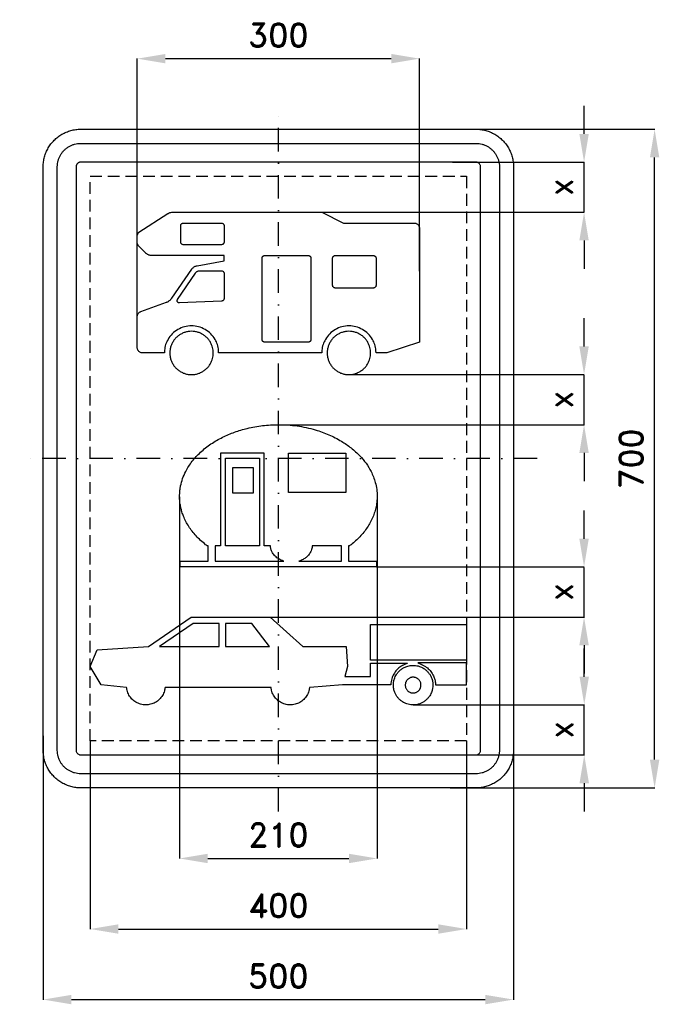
# Model space of a CAD drawing. Header units: millimetres. Extents: x -275 to 405, y -580 to 466.
import ezdxf

# ---------------------------------------------------------------- set-up
doc = ezdxf.new("R2010")
doc.units = ezdxf.units.MM
doc.header["$LTSCALE"] = 5
doc.linetypes.add('ČERCHOVANÁX2', pattern=[2, 1, -0.5, 0, -0.5])
doc.linetypes.add('ČÁRKOVANÁX2', pattern=[1.5, 1, -0.5])
doc.layers.add('Kóty', color=2, linetype='Continuous')
doc.layers.add('Značka', color=7, linetype='Continuous')
doc.styles.get("Standard").update_dxf_attribs({"font": 'romand.shx', "height": 25})
doc.dimstyles.get("Standard").update_dxf_attribs({"dimtxt": 25, "dimasz": 30, "dimexe": 0.18, "dimexo": 0.0625, "dimgap": 12.5, "dimtad": 1, "dimdec": 0, "dimzin": 0, "dimdsep": 46, "dimtxsty": 'Standard', "dimcen": 0.09, "dimadec": 0, "dimazin": 0, "dimtfac": 1, "dimtdec": 0, "dimtofl": 0, "dimtmove": 0, "dimatfit": 3, "dimfxl": 1, "dimtolj": 1, "dimtzin": 0, "dimarcsym": 0})

# ---------------------------------------------------------------- blocks, each defined once
blk = doc.blocks.new('*D0')
at = {"layer": 'Defpoints', "color": 0, "transparency": 16777216}
for p in [(150, 425), (150, 199), (-150, 133.9)]:
    blk.add_point(p, dxfattribs=at)
at = {"layer": 'Kóty', "color": 0, "lineweight": -2, "transparency": 16777216}
for p, q in [((-150, 134), (-150, 425.2)), ((-120, 425), (120, 425)), ((150, 199.1), (150, 425.2))]:
    blk.add_line(p, q, dxfattribs=at)
at = {"layer": 'Kóty', "color": 0, "transparency": 16777216}
for points in [[(-120, 430), (-120, 420), (-150, 425)], [(120, 430), (120, 420), (150, 425)]]:
    blk.add_solid(points, dxfattribs=at)
at = {"layer": 'Kóty', "color": 0, "transparency": 16777216, "insert": (0, 450), "char_height": 25, "attachment_point": 5}
blk.add_mtext('\\A1;300', dxfattribs=at)
blk = doc.blocks.new('*D1')
at = {"layer": 'Defpoints', "color": 0, "transparency": 16777216}
for p in [(182.4, 350), (400, 350), (182.4, -350)]:
    blk.add_point(p, dxfattribs=at)
at = {"layer": 'Kóty', "color": 0, "lineweight": -2, "transparency": 16777216}
for p, q in [((182.5, 350), (400.2, 350)), ((400, -320), (400, 320)), ((182.5, -350), (400.2, -350))]:
    blk.add_line(p, q, dxfattribs=at)
at = {"layer": 'Kóty', "color": 0, "transparency": 16777216}
for points in [[(395, 320), (405, 320), (400, 350)], [(395, -320), (405, -320), (400, -350)]]:
    blk.add_solid(points, dxfattribs=at)
at = {"layer": 'Kóty', "color": 0, "transparency": 16777216, "insert": (375, 0), "char_height": 25, "attachment_point": 5, "rotation": 90}
blk.add_mtext('\\A1;700', dxfattribs=at)
blk = doc.blocks.new('*D2')
at = {"layer": 'Defpoints', "color": 0, "transparency": 16777216}
for p in [(-250, -294.5), (250, -310), (250, -575)]:
    blk.add_point(p, dxfattribs=at)
at = {"layer": 'Kóty', "color": 0, "lineweight": -2, "transparency": 16777216}
for p, q in [((-250, -294.6), (-250, -575.2)), ((250, -310.1), (250, -575.2)), ((-220, -575), (220, -575))]:
    blk.add_line(p, q, dxfattribs=at)
at = {"layer": 'Kóty', "color": 0, "transparency": 16777216}
for points in [[(-220, -570), (-220, -580), (-250, -575)], [(220, -570), (220, -580), (250, -575)]]:
    blk.add_solid(points, dxfattribs=at)
at = {"layer": 'Kóty', "color": 0, "transparency": 16777216, "insert": (0, -550), "char_height": 25, "attachment_point": 5}
blk.add_mtext('\\A1;500', dxfattribs=at)
blk = doc.blocks.new('*D3')
at = {"layer": 'Defpoints', "color": 0, "transparency": 16777216}
for p in [(-105, -40.756), (105, -40.756), (105, -425)]:
    blk.add_point(p, dxfattribs=at)
at = {"layer": 'Kóty', "color": 0, "lineweight": -2, "transparency": 16777216}
for p, q in [((-105, -40.8185), (-105, -425.18)), ((105, -40.8185), (105, -425.18)), ((-75, -425), (75, -425))]:
    blk.add_line(p, q, dxfattribs=at)
at = {"layer": 'Kóty', "color": 0, "transparency": 16777216}
for points in [[(-75, -420), (-75, -430), (-105, -425)], [(75, -420), (75, -430), (105, -425)]]:
    blk.add_solid(points, dxfattribs=at)
at = {"layer": 'Kóty', "color": 0, "transparency": 16777216, "insert": (0, -400), "char_height": 25, "attachment_point": 5}
blk.add_mtext('\\A1;210', dxfattribs=at)
blk = doc.blocks.new('*D4')
at = {"layer": 'Defpoints', "color": 0, "transparency": 16777216}
for p in [(-200, -300), (200, -300), (200, -500)]:
    blk.add_point(p, dxfattribs=at)
at = {"layer": 'Kóty', "color": 0, "lineweight": -2, "transparency": 16777216}
for p, q in [((-200, -300.0625), (-200, -500.18)), ((200, -300.0625), (200, -500.18)), ((-170, -500), (170, -500))]:
    blk.add_line(p, q, dxfattribs=at)
at = {"layer": 'Kóty', "color": 0, "transparency": 16777216}
for points in [[(-170, -495), (-170, -505), (-200, -500)], [(170, -495), (170, -505), (200, -500)]]:
    blk.add_solid(points, dxfattribs=at)
at = {"layer": 'Kóty', "color": 0, "transparency": 16777216, "insert": (0, -475), "char_height": 25, "attachment_point": 5}
blk.add_mtext('\\A1;400', dxfattribs=at)
blk = doc.blocks.new('*D5')
at = {"layer": 'Defpoints', "color": 0, "transparency": 16777216}
for p in [(185.2, 315), (34.6, 261.8), (325, 261.8)]:
    blk.add_point(p, dxfattribs=at)
at = {"layer": 'Kóty', "color": 0, "lineweight": -2, "transparency": 16777216}
for p, q in [((325, 345), (325, 375)), ((185.3, 315), (325.2, 315)), ((34.7, 261.8), (325.2, 261.8)), ((325, 231.8), (325, 201.8))]:
    blk.add_line(p, q, dxfattribs=at)
at = {"layer": 'Kóty', "color": 0, "transparency": 16777216}
for points in [[(320, 345), (330, 345), (325, 315)], [(320, 231.8), (330, 231.8), (325, 261.8)]]:
    blk.add_solid(points, dxfattribs=at)
at = {"layer": 'Kóty', "color": 0, "transparency": 16777216, "insert": (300, 288.4), "char_height": 25, "attachment_point": 5, "rotation": 90}
blk.add_mtext('\\A1;x', dxfattribs=at)
blk = doc.blocks.new('*D6')
at = {"layer": 'Defpoints', "color": 0, "transparency": 16777216}
for p in [(74.8, 89.2), (0, 36), (325, 36)]:
    blk.add_point(p, dxfattribs=at)
at = {"layer": 'Kóty', "color": 0, "lineweight": -2, "transparency": 16777216}
for p, q in [((325, 119.2), (325, 149.2)), ((74.9, 89.2), (325.2, 89.2)), ((0.1, 36), (325.2, 36)), ((325, 6), (325, -24))]:
    blk.add_line(p, q, dxfattribs=at)
at = {"layer": 'Kóty', "color": 0, "transparency": 16777216}
for points in [[(320, 119.2), (330, 119.2), (325, 89.2)], [(320, 6), (330, 6), (325, 36)]]:
    blk.add_solid(points, dxfattribs=at)
at = {"layer": 'Kóty', "color": 0, "transparency": 16777216, "insert": (300, 62.6), "char_height": 25, "attachment_point": 5, "rotation": 90}
blk.add_mtext('\\A1;x', dxfattribs=at)
blk = doc.blocks.new('*D7')
at = {"layer": 'Defpoints', "color": 0, "transparency": 16777216}
for p in [(104.2, -115.24), (-8.668, -168.451), (325, -168.451)]:
    blk.add_point(p, dxfattribs=at)
at = {"layer": 'Kóty', "color": 0, "lineweight": -2, "transparency": 16777216}
for p, q in [((325, -85.24), (325, -55.24)), ((104.2625, -115.24), (325.18, -115.24)), ((-8.6055, -168.451), (325.18, -168.451)), ((325, -198.451), (325, -228.451))]:
    blk.add_line(p, q, dxfattribs=at)
at = {"layer": 'Kóty', "color": 0, "transparency": 16777216}
for points in [[(320, -85.24), (330, -85.24), (325, -115.24)], [(320, -198.451), (330, -198.451), (325, -168.451)]]:
    blk.add_solid(points, dxfattribs=at)
at = {"layer": 'Kóty', "color": 0, "transparency": 16777216, "insert": (300, -141.8455), "char_height": 25, "attachment_point": 5, "rotation": 90}
blk.add_mtext('\\A1;x', dxfattribs=at)
blk = doc.blocks.new('*D8')
at = {"layer": 'Defpoints', "color": 0, "transparency": 16777216}
for p in [(143.3, -261.8), (203, -315), (325.2, -315)]:
    blk.add_point(p, dxfattribs=at)
at = {"layer": 'Kóty', "color": 0, "lineweight": -2, "transparency": 16777216}
for p, q in [((325.2, -231.8), (325.2, -201.8)), ((143.3, -261.8), (325.4, -261.8)), ((203.1, -315), (325.4, -315)), ((325.2, -345), (325.2, -375))]:
    blk.add_line(p, q, dxfattribs=at)
at = {"layer": 'Kóty', "color": 0, "transparency": 16777216}
for points in [[(320.2, -231.8), (330.2, -231.8), (325.2, -261.8)], [(320.2, -345), (330.2, -345), (325.2, -315)]]:
    blk.add_solid(points, dxfattribs=at)
at = {"layer": 'Kóty', "color": 0, "transparency": 16777216, "insert": (300.2, -288.4), "char_height": 25, "attachment_point": 5, "rotation": 90}
blk.add_mtext('\\A1;x', dxfattribs=at)

msp = doc.modelspace()

# ---------------------------------------------------------------- linework, layer by layer
at = {"layer": 'Kóty'}
for points in [[(325, 261.7061), (325, 315)], [(325.0049, 35.3673), (325, 88.6284)], [(325, -169.157), (325, -115.864)], [(325.18, -315), (325.18, -261.698)]]:
    msp.add_lwpolyline(points, dxfattribs=at)
at = {"layer": 'Značka', "color": 6, "linetype": 'ČERCHOVANÁX2', "ltscale": 5}
for points in [[(0, -375), (0, 375)], [(275, 0), (-275, 0)]]:
    msp.add_lwpolyline(points, dxfattribs=at)
at = {"layer": 'Značka', "color": 5}
for points in [[(-210, -350), (-210.157, -349.9995), (-210.314, -349.9988, -0.0321803), (-215.479, -349.637, -0.0354442), (-220.555, -348.5823, -0.0362665), (-225.464, -346.9227, -0.034416), (-230.091, -344.5885, -0.0337194), (-234.402, -341.714, -0.0340789), (-238.284, -338.2843, -0.0342133), (-241.717, -334.4026, -0.0342224), (-244.589, -330.0906, -0.0340477), (-246.906, -325.4605, -0.0334053), (-248.582, -320.5549, -0.0341289), (-249.654, -315.4767, -0.0367409), (-249.999, -310.3142), (-250, -310.1571), (-250, -310), (-250, 310), (-250, 310.157), (-249.999, 310.314, -0.0321794), (-249.637, 315.479, -0.0354428), (-248.582, 320.555, -0.0362594), (-246.923, 325.464, -0.0344088), (-244.589, 330.091, -0.0337189), (-241.714, 334.402, -0.0340731), (-238.284, 338.284, -0.0342144), (-234.403, 341.717, -0.0342259), (-230.091, 344.589, -0.0340499), (-225.46, 346.906, -0.0334066), (-220.555, 348.582, -0.0341277), (-215.477, 349.654, -0.0367414), (-210.314, 349.999), (-210.157, 350), (-210, 350), (210, 350), (210.16, 350), (210.31, 349.999, -0.0321773), (215.48, 349.637, -0.0354428), (220.55, 348.582, -0.0362594), (225.46, 346.923, -0.0344144), (230.09, 344.589, -0.0337313), (234.4, 341.714, -0.0340656), (238.28, 338.284, -0.0342053), (241.72, 334.403, -0.0342263), (244.59, 330.091, -0.0340499), (246.91, 325.46, -0.0334177), (248.58, 320.555, -0.0341507), (249.65, 315.477, -0.0367414), (250, 310.314), (250, 310.157), (250, 310), (250, -310), (250, -310.1571), (250, -310.3142, -0.0321792), (249.64, -315.4791, -0.0354419), (248.58, -320.5549, -0.0362597), (246.92, -325.4636, -0.0344236), (244.59, -330.0906, -0.0337314), (241.71, -334.4017, -0.0340794), (238.28, -338.2843, -0.0341866), (234.4, -341.7172, -0.034232), (230.09, -344.5885, -0.0340525), (225.46, -346.9061, -0.0334212), (220.55, -348.5823, -0.0341259), (215.48, -349.6542, -0.0367465), (210.31, -349.9988), (210.16, -349.9996), (210, -350), (-210, -350)], [(-210, -335), (-210.098, -334.9997), (-210.196, -334.9992, -0.0321794), (-213.424, -334.7731, -0.035447), (-216.597, -334.1139, -0.0362695), (-219.665, -333.0767, -0.0344127), (-222.557, -331.6178, -0.0337246), (-225.251, -329.8212, -0.034096), (-227.678, -327.6777, -0.0341863), (-229.823, -325.2516, -0.0342271), (-231.618, -322.5566, -0.0340271), (-233.066, -319.6628, -0.0334073), (-234.114, -316.5968, -0.0341382), (-234.784, -313.4229, -0.0367364), (-234.999, -310.1963), (-235, -310.0982), (-235, -310), (-235, 310), (-235, 310.098), (-234.999, 310.196, -0.0321976), (-234.773, 313.424, -0.0354366), (-234.114, 316.597, -0.0362483), (-233.077, 319.665, -0.0343996), (-231.618, 322.557, -0.0337259), (-229.821, 325.251, -0.0340903), (-227.678, 327.678, -0.0341924), (-225.252, 329.823, -0.0342246), (-222.557, 331.618, -0.0340342), (-219.663, 333.066, -0.033413), (-216.597, 334.114, -0.0341406), (-213.423, 334.784, -0.0367343), (-210.196, 334.999), (-210.098, 335), (-210, 335), (210, 335), (210.1, 335), (210.2, 334.999, -0.032201), (213.42, 334.773, -0.0354289), (216.6, 334.114, -0.0362362), (219.66, 333.077, -0.0344166), (222.56, 331.618, -0.0337149), (225.25, 329.821, -0.0340912), (227.68, 327.678, -0.0342207), (229.82, 325.252, -0.0342246), (231.62, 322.557, -0.0340508), (233.07, 319.663, -0.033431), (234.11, 316.597, -0.0341775), (234.78, 313.423, -0.0367342), (235, 310.196), (235, 310.098), (235, 310), (235, -310), (235, -310.0982), (235, -310.1963), (234.77, -313.4244, -0.0354694), (234.11, -316.5968, -0.0363179), (233.08, -319.6648, -0.0344747), (231.62, -322.5566, -0.0337235), (229.82, -325.2511, -0.0341065), (227.68, -327.6777, -0.0342027), (225.25, -329.8233, -0.0342275), (222.56, -331.6178, -0.0340442), (219.66, -333.0663, -0.0334114), (216.6, -334.1139, -0.0341213), (213.42, -334.7839, -0.0367437), (210.2, -334.9992), (210.1, -334.9997), (210, -335), (-210, -335)], [(-210, -315), (210, -315), (210.02, -314.9999), (210.04, -314.9998, 0.0321657), (210.68, -314.9546, 0.0354037), (211.32, -314.8228), (211.93, -314.6153), (212.51, -314.3236), (213.05, -313.9642), (213.54, -313.5355), (213.96, -313.0503), (214.32, -312.5113), (214.61, -311.9326), (214.82, -311.3194), (214.96, -310.6846), (215, -310.0393), (215, -310.0196), (215, -310), (215, 310), (215, 310.02), (215, 310.039), (214.95, 310.685), (214.82, 311.319), (214.62, 311.933), (214.32, 312.511), (213.96, 313.05), (213.54, 313.536), (213.05, 313.965), (212.51, 314.324, 0.0339082), (211.93, 314.613, 0.0333305), (211.32, 314.823, 0.0340778), (210.68, 314.957, 0.0367078), (210.04, 315), (210.02, 315), (210, 315), (-210, 315), (-210.02, 315), (-210.039, 315, 0.0322791), (-210.685, 314.955, 0.0354118), (-211.319, 314.823, 0.036204), (-211.933, 314.615, 0.0343816), (-212.511, 314.324, 0.0336897), (-213.05, 313.964, 0.0341292), (-213.536, 313.536, 0.0342496), (-213.965, 313.05, 0.0343008), (-214.324, 312.511, 0.0340319), (-214.613, 311.933, 0.033364), (-214.823, 311.319, 0.0341166), (-214.957, 310.685, 0.0367232), (-215, 310.039), (-215, 310.02), (-215, 310), (-215, -310), (-215, -310.0196), (-215, -310.0393), (-214.955, -310.6849), (-214.823, -311.3194), (-214.615, -311.933), (-214.324, -312.5113), (-213.964, -313.0502), (-213.536, -313.5355), (-213.05, -313.9647), (-212.511, -314.3236), (-211.933, -314.6133), (-211.319, -314.8228, 0.0341568), (-210.685, -314.9568, 0.0367465), (-210.039, -314.9998), (-210.02, -314.9999), (-210, -315)], [(150, 123.701), (115.385, 112.194), (103.846, 112.194, 0.00361218), (103.789, 113.698, 0.0107525), (103.688, 115.201, 0.0558879), (102.477, 121.079, 0.056079), (99.982, 126.577, 0.0696951), (95.436, 132.576, 0.0694526), (89.423, 137.107, 0.0693456), (82.479, 140.031, 0.0688433), (75, 140.961, 0.0686541), (67.52, 140.026, 0.069038), (60.577, 137.107, 0.0688821), (54.584, 132.57, 0.0677368), (50.019, 126.577, 0.0560682), (47.491, 121.08, 0.0611667), (46.312, 115.201, 0.0122549), (46.209, 113.698, 0.00405833), (46.154, 112.194), (-63.461, 112.194, 0.0035818), (-63.519, 113.698, 0.0107626), (-63.619, 115.201, 0.0558879), (-64.831, 121.079, 0.056079), (-67.326, 126.577, 0.0696936), (-71.872, 132.576, 0.0694523), (-77.885, 137.107, 0.0693488), (-84.829, 140.031, 0.0688442), (-92.308, 140.961, 0.0686541), (-99.788, 140.026, 0.0690371), (-106.731, 137.107, 0.0688796), (-112.724, 132.57, 0.0677353), (-117.289, 126.577, 0.0560682), (-119.817, 121.08, 0.0611642), (-120.996, 115.201, 0.0122549), (-121.099, 113.698, 0.00408871), (-121.154, 112.194), (-144.231, 112.194), (-144.532, 112.205), (-144.834, 112.225, -0.0555526), (-146.013, 112.467, -0.0560687), (-147.115, 112.965, -0.0695993), (-148.316, 113.87, -0.0684525), (-149.227, 115.07, -0.0565125), (-149.733, 116.17, -0.0612848), (-149.968, 117.346), (-149.989, 117.646), (-150, 117.947), (-150, 150.751), (-149.993, 150.984, -0.00825717), (-149.981, 151.218, -0.0434725), (-149.835, 152.14, -0.0436639), (-149.53, 153.025, -0.0541102), (-148.966, 154.048, -0.0529497), (-148.196, 154.929, -0.0437495), (-147.469, 155.524, -0.0474868), (-146.65, 155.974), (-146.435, 156.066), (-146.217, 156.153), (-118.837, 166.164), (-118.506, 166.294), (-118.177, 166.429, 0.0330526), (-116.911, 167.073, 0.0320853), (-115.735, 167.877, 0.0331389), (-114.657, 168.808, 0.0366857), (-113.722, 169.877), (-113.509, 170.161), (-113.301, 170.449), (-92.049, 201.276), (-91.847, 201.552), (-91.639, 201.824, -0.0424205), (-90.701, 202.815, -0.0412334), (-89.607, 203.641, -0.0425807), (-88.403, 204.302, -0.0468769), (-87.108, 204.736), (-86.775, 204.814), (-86.439, 204.883), (-57.692, 210.002), (-57.692, 215.756), (-134.877, 215.756), (-135.217, 215.765), (-135.556, 215.782, -0.0418916), (-136.895, 215.988, -0.0407772), (-138.189, 216.412, -0.0421835), (-139.409, 217.017, -0.0466059), (-140.497, 217.823), (-140.75, 218.05), (-140.996, 218.283), (-148.31, 225.577), (-148.466, 225.742), (-148.618, 225.909, -0.0420804), (-149.152, 226.635, -0.0409913), (-149.561, 227.444, -0.0423263), (-149.85, 228.303, -0.0467617), (-149.982, 229.194), (-149.994, 229.42), (-150, 229.646), (-150, 236.386), (-149.994, 236.612, -0.00808983), (-149.982, 236.838, -0.0421392), (-149.845, 237.728, -0.0409886), (-149.561, 238.588, -0.0423375), (-149.156, 239.399, -0.046657), (-148.618, 240.123), (-148.466, 240.29), (-148.31, 240.454), (-117.565, 260.334), (-117.35, 260.47), (-117.133, 260.602), (-116.229, 261.065), (-115.272, 261.413), (-114.283, 261.657), (-113.273, 261.768), (-113.019, 261.778), (-112.764, 261.783), (46.154, 261.783), (69.231, 250.276), (144.231, 250.276), (144.533, 250.265), (144.834, 250.245, -0.0555528), (146.013, 250.003, -0.056047), (147.116, 249.505, -0.0695641), (148.316, 248.599, -0.0684717), (149.228, 247.399, -0.0565528), (149.734, 246.3, -0.0612883), (149.969, 245.124), (149.99, 244.824), (150, 244.523), (150, 123.701)], [(-100.961, 227.262), (-101.112, 227.268), (-101.263, 227.278), (-101.852, 227.399), (-102.404, 227.648, -0.0695641), (-103.004, 228.101, -0.0684608), (-103.46, 228.701, -0.0564834), (-103.713, 229.25, -0.0612883), (-103.83, 229.839), (-103.841, 229.989), (-103.846, 230.139), (-103.846, 247.399), (-103.84, 247.55, -0.0106145), (-103.83, 247.7, -0.0558414), (-103.709, 248.288, -0.0562308), (-103.46, 248.838, -0.0697896), (-103.005, 249.437, -0.0682083), (-102.404, 249.891), (-101.852, 250.143), (-101.263, 250.26), (-101.112, 250.271), (-100.961, 250.276), (-60.577, 250.276), (-60.426, 250.27), (-60.275, 250.26), (-59.686, 250.14), (-59.134, 249.891, -0.0696937), (-58.534, 249.438, -0.0684931), (-58.079, 248.838, -0.0565292), (-57.826, 248.288, -0.0612744), (-57.708, 247.7), (-57.698, 247.55), (-57.692, 247.399), (-57.692, 230.139), (-57.698, 229.989, -0.0108482), (-57.708, 229.839, -0.0559061), (-57.829, 229.25, -0.0562308), (-58.079, 228.701, -0.0697896), (-58.533, 228.102, -0.0682327), (-59.134, 227.648), (-59.686, 227.395), (-60.275, 227.278), (-60.426, 227.268), (-60.577, 227.262), (-100.961, 227.262)], [(-14.423, 123.701), (-14.574, 123.706), (-14.724, 123.716, -0.0556083), (-15.314, 123.837, -0.0561389), (-15.865, 124.086, -0.0695982), (-16.465, 124.539, -0.0684074), (-16.921, 125.139, -0.056507), (-17.174, 125.689, -0.0612813), (-17.292, 126.277), (-17.302, 126.427), (-17.307, 126.577), (-17.307, 212.879), (-17.302, 213.029, -0.0106687), (-17.292, 213.18, -0.0558154), (-17.171, 213.768, -0.0562777), (-16.921, 214.317, -0.0697896), (-16.466, 214.916, -0.0682696), (-15.865, 215.37, -0.056304), (-15.314, 215.623, -0.0609149), (-14.724, 215.74), (-14.574, 215.75), (-14.423, 215.756), (31.731, 215.756), (31.882, 215.75), (32.033, 215.74, -0.0555117), (32.622, 215.619, -0.0560942), (33.173, 215.37, -0.0695886), (33.773, 214.917, -0.0684227), (34.229, 214.317, -0.0566), (34.482, 213.768, -0.061263), (34.6, 213.18), (34.61, 213.029), (34.616, 212.879), (34.616, 126.577), (34.61, 126.427, -0.0107428), (34.6, 126.277, -0.0558781), (34.479, 125.689, -0.0562082), (34.229, 125.139, -0.0697458), (33.775, 124.54, -0.0682973), (33.173, 124.086, -0.0563981), (32.622, 123.834, -0.060964), (32.033, 123.716), (31.882, 123.706), (31.731, 123.701), (-14.423, 123.701)], [(60.577, 181.235), (60.426, 181.241), (60.276, 181.251, -0.0555995), (59.686, 181.371, -0.0559998), (59.135, 181.62, -0.0695397), (58.535, 182.073, -0.0684455), (58.079, 182.673, -0.0565056), (57.826, 183.223, -0.0613136), (57.708, 183.811), (57.698, 183.961), (57.693, 184.112), (57.693, 212.879), (57.698, 213.029, -0.0109719), (57.708, 213.18, -0.0558651), (57.83, 213.768, -0.0563237), (58.079, 214.317, -0.0698066), (58.534, 214.916, -0.0682452), (59.135, 215.37, -0.0562831), (59.686, 215.623, -0.0609149), (60.276, 215.74), (60.426, 215.75), (60.577, 215.756), (100.962, 215.756), (101.113, 215.75), (101.263, 215.74, -0.0554988), (101.853, 215.619, -0.0560942), (102.404, 215.37, -0.0695397), (103.004, 214.917, -0.0683921), (103.46, 214.317, -0.0565529), (103.713, 213.768, -0.0613136), (103.831, 213.18), (103.841, 213.029), (103.846, 212.879), (103.846, 184.112), (103.841, 183.961, -0.0109492), (103.831, 183.811, -0.0559061), (103.71, 183.223, -0.0562768), (103.46, 182.673, -0.0697085), (103.005, 182.074, -0.0681839), (102.404, 181.62, -0.0562831), (101.853, 181.368, -0.0609149), (101.263, 181.251), (101.113, 181.24), (100.962, 181.235), (60.577, 181.235)], [(-60.577, 199.646), (-60.426, 199.64), (-60.275, 199.63), (-59.686, 199.509), (-59.134, 199.261, -0.0696323), (-58.534, 198.808, -0.0684396), (-58.079, 198.208, -0.0565292), (-57.826, 197.658, -0.0612744), (-57.708, 197.07), (-57.698, 196.92), (-57.692, 196.769), (-57.692, 170.178), (-57.698, 170.032, -0.0104075), (-57.707, 169.886, -0.0543189), (-57.822, 169.314, -0.0546695), (-58.058, 168.777, -0.067803), (-58.489, 168.187, -0.0663401), (-59.061, 167.731, -0.0547915), (-59.589, 167.468, -0.0592892), (-60.157, 167.332), (-60.302, 167.316), (-60.449, 167.305), (-105.068, 165.327), (-105.195, 165.326), (-105.322, 165.33), (-105.82, 165.414), (-106.289, 165.613, -0.0731708), (-106.799, 165.989, -0.0734916), (-107.18, 166.495, -0.0731883), (-107.416, 167.081, -0.0715312), (-107.476, 167.712, -0.0590281), (-107.407, 168.216, -0.0642622), (-107.219, 168.684), (-107.157, 168.795), (-107.09, 168.903), (-88.251, 197.084), (-88.086, 197.313), (-87.914, 197.538, -0.0524985), (-87.121, 198.34, -0.0512919), (-86.173, 198.965, -0.0529047), (-85.127, 199.412, -0.0581402), (-84.017, 199.618), (-83.734, 199.637), (-83.451, 199.646), (-60.577, 199.646)], [(-69.231, 112.194), (-69.247, 112.916, 0.00639898), (-69.276, 113.639, 0.033688), (-69.627, 116.505, 0.033568), (-70.36, 119.305, 0.0417801), (-71.731, 122.65, 0.0417461), (-73.638, 125.721, 0.0416391), (-75.979, 128.479, 0.0413537), (-78.743, 130.812, 0.0412496), (-81.825, 132.712, 0.0412343), (-85.176, 134.081, 0.0412202), (-88.696, 134.938, 0.0411899), (-92.308, 135.208, 0.0411907), (-95.92, 134.938, 0.0412169), (-99.439, 134.081, 0.0412225), (-102.79, 132.712, 0.0412732), (-105.872, 130.812, 0.0412825), (-108.635, 128.478, 0.0413306), (-110.977, 125.721, 0.0413508), (-112.882, 122.649, 0.0413919), (-114.255, 119.305, 0.0414001), (-115.114, 115.796, 0.0414172), (-115.385, 112.194, 0.0414172), (-115.114, 108.591, 0.0414025), (-114.255, 105.082, 0.0413948), (-112.882, 101.739, 0.0413466), (-110.977, 98.667, 0.0413389), (-108.635, 95.91, 0.0412725), (-105.872, 93.575, 0.0412588), (-102.79, 91.675, 0.0412069), (-99.439, 90.306, 0.0411997), (-95.92, 89.449, 0.0411908), (-92.308, 89.18, 0.0411897), (-88.695, 89.449, 0.0412075), (-85.176, 90.306, 0.0412115), (-81.825, 91.675, 0.0412116), (-78.743, 93.575, 0.0412791), (-75.979, 95.91, 0.041549), (-73.638, 98.667, 0.0413349), (-71.737, 101.739, 0.0405234), (-70.36, 105.082, 0.0336389), (-69.618, 107.882, 0.0368342), (-69.276, 110.749, 0.00724217), (-69.246, 111.471, 0.00242869), (-69.231, 112.194)], [(98.077, 112.194), (98.061, 112.916, 0.00642006), (98.032, 113.639, 0.0336827), (97.681, 116.505, 0.0335578), (96.948, 119.305, 0.041784), (95.577, 122.65, 0.0417426), (93.67, 125.721, 0.0416296), (91.329, 128.479, 0.0413588), (88.565, 130.812, 0.041254), (85.483, 132.712, 0.0412314), (82.132, 134.081, 0.041217), (78.612, 134.938, 0.0411899), (75, 135.208, 0.0411908), (71.388, 134.938, 0.0412172), (67.869, 134.081, 0.0412222), (64.518, 132.712, 0.0412667), (61.436, 130.812, 0.041277), (58.673, 128.478, 0.0413337), (56.331, 125.721, 0.0413436), (54.426, 122.649, 0.0413881), (53.053, 119.305, 0.0413961), (52.194, 115.796, 0.0414341), (51.923, 112.194, 0.0414341), (52.194, 108.591, 0.0413984), (53.053, 105.082, 0.0413987), (54.426, 101.739, 0.0413468), (56.331, 98.667, 0.0413389), (58.673, 95.91, 0.0412642), (61.436, 93.575, 0.0412565), (64.518, 91.675, 0.0412101), (67.869, 90.306, 0.0412008), (71.388, 89.449, 0.0411908), (75, 89.18, 0.0411902), (78.612, 89.449, 0.0412071), (82.132, 90.306, 0.0412069), (85.483, 91.675, 0.041214), (88.565, 93.575, 0.0412846), (91.329, 95.91, 0.0415586), (93.67, 98.667, 0.0413312), (95.571, 101.739, 0.0405273), (96.948, 105.082, 0.033644), (97.69, 107.882, 0.0368447), (98.032, 110.749, 0.00726325), (98.062, 111.471), (98.077, 112.194)], [(-104.369, -109.125), (-74.522, -109.125), (-74.522, -92.763), (-75.709, -92.763), (-76.517, -92.143), (-77.321, -91.519, -0.0199046), (-82.609, -87.033, -0.0227383), (-87.498, -82.112, -0.022463), (-91.594, -77.299, -0.0233407), (-95.234, -72.131, -0.0240243), (-98.318, -66.855, -0.0262959), (-100.855, -61.3, -0.0214853), (-102.469, -56.773, -0.0211624), (-103.694, -52.122, -0.0238606), (-104.591, -47.071, -0.0270673), (-104.97, -41.962, -0.00386778), (-104.99, -41.047), (-105, -40.132, -0.00245822), (-104.955, -38.256, -0.00737978), (-104.874, -36.382, -0.0187806), (-104.511, -32.687, -0.0174644), (-103.88, -29.023, -0.0355774), (-101.741, -21.268, -0.0343308), (-98.54, -13.875, -0.0504632), (-91.608, -2.903, -0.0427784), (-82.743, 6.625, -0.0406739), (-71.625, 15.507, -0.0350904), (-59.306, 22.604, -0.0306471), (-46.495, 28.109, -0.0282721), (-33.128, 32.07, -0.0317626), (-16.697, 35.041, -0.0302538), (-0.003, 35.96, -0.0363808), (19.86, 34.676, -0.0393034), (39.29, 30.419, -0.0325175), (53.577, 25.331, -0.035438), (67.034, 18.361, -0.0327782), (77.349, 11.292, -0.0377027), (86.569, 2.846, -0.0353899), (93.197, -5.069, -0.040697), (98.54, -13.875, -0.0265995), (101.094, -19.527, -0.0273442), (103.025, -25.424, -0.0338329), (104.523, -32.712, -0.0356042), (105, -40.132, -0.0263769), (104.75, -45.568, -0.0254255), (103.939, -50.947, -0.027178), (102.474, -56.777, -0.0264686), (100.394, -62.417, -0.0257941), (97.74, -67.939, -0.0240338), (94.552, -73.17, -0.0229763), (90.801, -78.287, -0.0208058), (86.616, -83.058, -0.0197419), (82.135, -87.476, -0.0201473), (77.321, -91.519), (76.517, -92.144), (75.709, -92.763), (74.464, -92.763), (74.464, -109.125), (104.199, -109.125), (104.199, -115.24), (-104.369, -115.24), (-104.369, -109.125)], [(-15.023, -92.763), (-15.023, 5.818), (-61.35, 5.818), (-61.35, -92.763), (-67.337, -92.763), (-67.337, -109.125), (5.914, -109.125), (5.548, -109.007), (5.183, -108.887, -0.0274727), (2.759, -107.917, -0.0305171), (0.462, -106.674, -0.0295752), (-1.491, -105.342, -0.0305563), (-3.271, -103.786, -0.031203), (-4.8, -102.118, -0.0346616), (-6.095, -100.268, -0.0285406), (-6.934, -98.722, -0.0286888), (-7.592, -97.087, -0.0325823), (-8.095, -95.283, -0.037421), (-8.34, -93.432), (-8.36, -93.098), (-8.375, -92.763), (-15.023, -92.763)], [(21.746, -109.125), (67.284, -109.125), (67.284, -92.763), (36.041, -92.763), (36.025, -93.098), (36.006, -93.432, -0.0407593), (35.663, -95.711, -0.0413241), (34.952, -97.909, -0.0382658), (33.988, -99.905, -0.0339063), (32.748, -101.742, -0.0321532), (31.246, -103.484, -0.030453), (29.539, -105.024, -0.0237431), (27.997, -106.166, -0.0214613), (26.357, -107.165, -0.0233418), (24.458, -108.12, -0.0251995), (22.477, -108.887, -0.00352638), (22.112, -109.008), (21.746, -109.125)], [(70.618, -231.609), (97.998, -231.592), (97.998, -217.535), (137.342, -217.535), (137.285, -217.555), (137.227, -217.575), (136.906, -217.688), (136.585, -217.806), (136.287, -217.919), (135.991, -218.036), (135.625, -218.185), (135.262, -218.339), (134.904, -218.497), (134.549, -218.66), (134.181, -218.834), (133.817, -219.015), (133.765, -219.041), (133.714, -219.067), (133.342, -219.238), (132.971, -219.411, 0.0254721), (130.946, -220.51, 0.0261291), (129.043, -221.813, 0.024551), (127.373, -223.183, 0.0239819), (125.844, -224.707, 0.0292812), (124.125, -226.79, 0.0283326), (122.654, -229.062, 0.0308367), (121.409, -231.508, 0.0369521), (120.51, -234.088, 0.0357377), (119.885, -237.242, 0.0117393), (119.558, -240.465), (68.166, -240.465), (33.332, -243.451), (33.093, -243.451), (32.812, -245.148, -0.019057), (32.447, -246.825, -0.0377086), (31.569, -249.36, -0.034564), (30.331, -251.75, -0.0336785), (28.814, -253.97, -0.0344198), (27.012, -255.9602, -0.0345938), (24.976, -257.7116, -0.0344137), (22.717, -259.1675, -0.0343796), (20.296, -260.3322, -0.0344159), (17.738, -261.1539, -0.0344192), (15.098, -261.6522, -0.0344155), (12.415, -261.784, -0.0344181), (9.735, -261.582, -0.0344281), (7.109, -261.0148, -0.0344173), (4.574, -260.1263, -0.0343483), (2.184, -258.8987, -0.0344166), (-0.036, -257.3843, -0.0347588), (-2.026, -255.58, -0.0343991), (-3.773, -253.543, -0.033018), (-5.233, -251.285, -0.0345633), (-6.413, -248.864, -0.0397561), (-7.219, -246.306, -0.0173337), (-7.51, -244.885), (-7.736, -243.451), (-7.737, -243.451), (-120.264, -243.451), (-120.503, -243.451, -0.0063348), (-120.783, -245.148, -0.0190657), (-121.149, -246.825, -0.0377032), (-122.027, -249.36, -0.0345691), (-123.265, -251.75, -0.0336692), (-124.782, -253.97, -0.0344324), (-126.584, -255.9602, -0.034594), (-128.62, -257.7116, -0.0344136), (-130.879, -259.1675, -0.0343834), (-133.3, -260.3322, -0.0344194), (-135.858, -261.1539, -0.0344192), (-138.498, -261.6522, -0.0344153), (-141.181, -261.784, -0.0344168), (-143.86, -261.582, -0.0344269), (-146.486, -261.0148, -0.0344175), (-149.021, -260.1263, -0.0343456), (-151.412, -258.8987, -0.0344119), (-153.632, -257.3843, -0.034757), (-155.6213, -255.58, -0.0343969), (-157.3683, -253.543, -0.0330132), (-158.8287, -251.285, -0.0345608), (-160.0087, -248.864, -0.0397643), (-160.8151, -246.306, -0.0173388), (-161.106, -244.885, -0.00576895), (-161.3314, -243.451), (-161.3336, -243.451), (-188.3334, -240.451), (-200, -221.117), (-192.6667, -203.451), (-138, -199.784), (-92.667, -168.451), (-8.668, -168.451), (25.999, -199.784), (71.998, -199.784), (73.332, -221.117), (70.618, -231.609)], [(166.991, -240.465), (199.999, -240.453), (199.999, -217.183), (148.199, -217.186), (148.275, -217.211), (148.351, -217.235), (148.878, -217.41), (149.403, -217.594), (149.892, -217.774), (150.379, -217.963), (150.857, -218.156), (151.331, -218.358), (151.704, -218.523), (152.074, -218.693), (152.528, -218.912), (152.979, -219.137, -0.020151), (155.785, -220.676, -0.0369364), (158.39, -222.52, -0.0347972), (160.348, -224.306, -0.0292228), (162.067, -226.333, -0.0278415), (163.58, -228.533, -0.0300686), (164.826, -230.887, -0.0246352), (165.645, -232.888, -0.0232663), (166.269, -234.961, -0.0260365), (166.746, -237.272, -0.0292238), (166.965, -239.616), (166.98, -240.04), (166.991, -240.465)], [(143.269, -261.784), (142.751, -261.7747), (142.234, -261.7587, -0.0356601), (139.401, -261.4383, -0.0372131), (136.641, -260.71, -0.0342509), (134.216, -259.7402, -0.0326451), (131.943, -258.4557, -0.0394966), (129.362, -256.5144, -0.0402226), (127.12, -254.188, -0.0408319), (125.23, -251.55, -0.0407435), (123.792, -248.638, -0.0502317), (122.63, -244.786, -0.0508728), (122.263, -240.777, -0.0430155), (122.516, -237.414, -0.0427559), (123.336, -234.149, -0.0329279), (124.31, -231.726, -0.0322707), (125.59, -229.45, -0.0395542), (127.531, -226.869, -0.0400917), (129.857, -224.627, -0.0407519), (132.497, -222.734, -0.0411943), (135.407, -221.298, -0.0316806), (137.765, -220.493, -0.0312618), (140.202, -219.992, -0.0132909), (141.216, -219.864, -0.0142856), (142.234, -219.793, -0.00563047), (142.751, -219.776), (143.269, -219.768), (143.787, -219.777), (144.305, -219.793, -0.0356569), (147.138, -220.113, -0.037209), (149.898, -220.842, -0.0342442), (152.323, -221.812, -0.0326388), (154.597, -223.096, -0.0394909), (157.178, -225.038, -0.0402305), (159.42, -227.364, -0.0408365), (161.31, -230.002, -0.0407378), (162.749, -232.915, -0.0502378), (163.911, -236.768, -0.0509075), (164.279, -240.777, -0.0430228), (164.026, -244.14, -0.0427611), (163.205, -247.405, -0.032934), (162.231, -249.827, -0.0322327), (160.95, -252.103, -0.0395272), (159.009, -254.685, -0.0403686), (156.683, -256.9252, -0.0407529), (154.045, -258.8114, -0.0397423), (151.132, -260.2543, -0.044076), (147.779, -261.3255, -0.0489692), (144.305, -261.7587, -0.00578434), (143.787, -261.7754), (143.269, -261.784)], [(143.269, -249.135), (143.475, -249.131), (143.681, -249.124, 0.0434225), (145.065, -248.946, 0.0457565), (146.398, -248.526, 0.0427615), (147.557, -247.956, 0.0405449), (148.607, -247.201, 0.0396084), (149.533, -246.309, 0.0404821), (150.305, -245.282, 0.0329947), (150.815, -244.378, 0.0326379), (151.202, -243.414, 0.0418364), (151.526, -242.115, 0.0422038), (151.629, -240.777, 0.0505696), (151.484, -239.181, 0.0514129), (151.021, -237.649, 0.04158), (150.449, -236.49, 0.0401392), (149.696, -235.44, 0.0395991), (148.804, -234.513, 0.0406502), (147.777, -233.742, 0.0329512), (146.871, -233.233, 0.0317079), (145.907, -232.845, 0.0356642), (144.808, -232.551, 0.0400014), (143.681, -232.427), (143.475, -232.421), (143.269, -232.417), (143.063, -232.421), (142.857, -232.427, 0.0136433), (142.452, -232.456, 0.0127491), (142.049, -232.506, 0.0303578), (141.079, -232.707, 0.03166), (140.141, -233.026, 0.0415471), (138.982, -233.597, 0.040749), (137.932, -234.351, 0.0402937), (137.005, -235.242, 0.040557), (136.234, -236.27, 0.0329105), (135.724, -237.175, 0.032623), (135.336, -238.14, 0.0418459), (135.012, -239.439, 0.0422023), (134.909, -240.777, 0.0505021), (135.054, -242.373, 0.0513858), (135.518, -243.904, 0.0416099), (136.09, -245.062, 0.0401689), (136.843, -246.112, 0.0395862), (137.735, -247.039, 0.0406308), (138.762, -247.81, 0.0329522), (139.667, -248.319, 0.0316797), (140.632, -248.707, 0.0356643), (141.73, -249, 0.0399889), (142.857, -249.124), (143.063, -249.131), (143.269, -249.135)]]:
    msp.add_lwpolyline(points, format="xyb", dxfattribs=at)
at = {"layer": 'Značka', "color": 6, "linetype": 'ČÁRKOVANÁX2', "ltscale": 2.5}
msp.add_lwpolyline([(-200, -300), (-200, 300), (200, 300), (200, -300), (-200, -300)], dxfattribs=at)
at = {"layer": 'Značka', "color": 5}
for points in [[(-56.176, 0.269), (-20.191, 0.269), (-20.191, -92.763), (-56.176, -92.763), (-56.176, 0.269)], [(10.655, 5.818), (71.622, 5.818), (71.622, -36.023), (10.655, -36.023), (10.655, 5.818)], [(-48.406, -9.342), (-26.809, -9.342), (-26.809, -36.665), (-48.406, -36.665), (-48.406, -9.342)], [(-90.588, -175.118), (-126.275, -199.784), (-62.834, -199.784), (-62.834, -175.118), (-90.588, -175.118)], [(-56.168, -175.118), (-56.168, -199.784), (-9.335, -199.784), (-28.334, -175.118), (-56.168, -175.118)], [(98.092, -176.402), (199.999, -176.402), (199.999, -214.377), (98.092, -214.377), (98.092, -176.402)]]:
    msp.add_lwpolyline(points, dxfattribs=at)

# ---------------------------------------------------------------- dimensions: what is measured, and where the dimension line sits
at = {"layer": 'Kóty'}
for base, p1, p2, picture, middle in [((150, 425), (-150, 133.9225), (150, 198.9984), '*D0', (0, 450)), ((105, -425), (-105, -40.756), (105, -40.756), '*D3', (0, -400)), ((250, -575), (-250, -294.5273), (250, -310), '*D2', (0, -550)), ((200, -500), (-200, -300), (200, -300), '*D4', (0, -475))]:
    dim = msp.add_linear_dim(base=base, p1=p1, p2=p2, dimstyle='Standard', dxfattribs=at)
    dim.commit()
    dim.dimension.update_dxf_attribs({"geometry": picture, "text_midpoint": middle})
for base, p1, p2, picture, middle in [((325, 261.783), (185.2369, 315), (34.6028, 261.783), '*D5', (300, 288.3915)), ((325, 35.96), (74.8239, 89.1793), (-0.003, 35.96), '*D6', (300, 62.5696)), ((325, -168.451), (104.2, -115.24), (-8.668, -168.451), '*D7', (300, -141.8455)), ((325.18, -315), (143.269, -261.784), (203.0175, -315), '*D8', (300.18, -288.392))]:
    dim = msp.add_linear_dim(base=base, p1=p1, p2=p2, angle=90, text='x', dimstyle='Standard', dxfattribs=at)
    dim.commit()
    dim.dimension.update_dxf_attribs({"geometry": picture, "text_midpoint": middle})
dim = msp.add_linear_dim(base=(400, 350), p1=(182.4376, -350), p2=(182.4376, 350), angle=90, dimstyle='Standard', dxfattribs=at)
dim.commit()
dim.dimension.update_dxf_attribs({"geometry": '*D1', "text_midpoint": (375, 0)})

doc.saveas('drawing.dxf')
